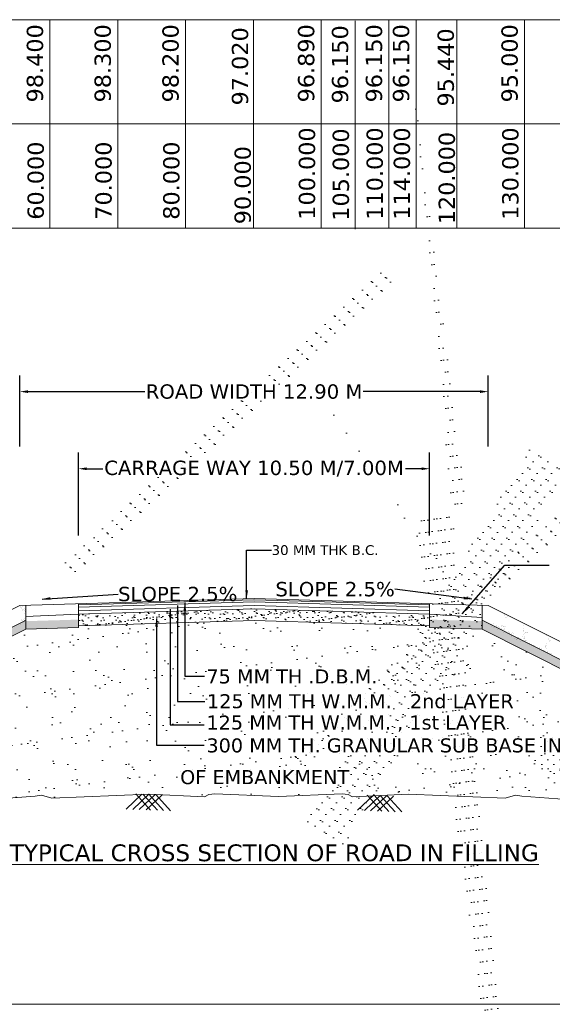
# Model space of a CAD drawing. Header units: feet. Extents: x -7746059455 to -3872629402, y -13315170765 to -6657188523.
# Tile 40 of 52: x -3872682431 to -3872672611, y -6657576521 to -6657558385. Entities that reach past the tile are written whole.
import ezdxf

# ---------------------------------------------------------------- set-up
doc = ezdxf.new("R2010")
doc.units = ezdxf.units.FT
doc.header["$MEASUREMENT"] = 0
doc.header["$PDMODE"] = 34
doc.header["$PDSIZE"] = 40
doc.layers.add('TEX', color=6, linetype='Continuous')
doc.styles.get("Standard").update_dxf_attribs({"font": 'verdana.ttf', "height": 264})
doc.dimstyles.new('Copy of ISO-25--------4', dxfattribs={"dimtxt": 200, "dimasz": 150, "dimexe": 300, "dimexo": 300, "dimgap": 0.02, "dimtad": 0, "dimtih": 1, "dimtoh": 1, "dimdec": 0, "dimlfac": 4, "dimdsep": 46, "dimtxsty": 'Standard', "dimcen": 150, "dimclrd": 1, "dimclre": 1, "dimclrt": 1, "dimadec": 0, "dimazin": 0, "dimtfac": 1, "dimtdec": 0, "dimtmove": 2, "dimatfit": 3, "dimfxl": 300, "dimarcsym": 0})
pattern_1 = [(37.5, (-3870410668.49, -6673229077.88), (-5.4381086, 166.3393916), [0, -131.2189933, 0, -146.7580846, 0, -140.2834632]), (7.5, (-3870410668.5, -6673229077.88), (152.781788, 243.63103), [0, -70.7891938, 0, -118.2697505, 0, -45.3223497]), (327.5, (-3870410774.67, -6673229077.88), (268.8385264, 0.4885364), [0, -43.1641425, 0, -155.3909131, 0, -202.8714699]), (317.5, (-3870410774.67, -6673229077.88), (259.5137545, 75.7682264), [0, -21.5820713, 0, -101.8673764, 0, -116.5431848])]
pattern_2 = [(37.5, (1123604725.03, 1930303995.81), (-5.4381085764, 166.3393916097), [0, -131.2189933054, 0, -146.7580846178, 0, -140.2834632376]), (7.5, (1123604725.03, 1930303995.8), (152.7817879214, 243.6310300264), [0, -70.7891937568, 0, -118.269750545, 0, -45.3223496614]), (327.5, (1123604618.85, 1930303995.81), (268.8385263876, 0.488536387), [0, -43.1641425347, 0, -155.3909131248, 0, -202.8714699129]), (317.5, (1123604618.85, 1930303995.8), (259.513754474, 75.768226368), [0, -21.5820712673, 0, -101.8673763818, 0, -116.5431848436])]

# ---------------------------------------------------------------- blocks, each defined once
blk = doc.blocks.new('*D119')
at = {"layer": 'Defpoints', "color": 0, "ltscale": 20, "transparency": 16777216}
for p in [(-3872673793.606497, -6657565236.447482), (-3872682426.435004, -6657566543.990526), (-3872673793.606497, -6657566543.990526)]:
    blk.add_point(p, dxfattribs=at)
at = {"layer": 'TEX', "color": 7, "lineweight": -2, "ltscale": 20, "transparency": 16777216}
for p, q in [((-3872682426.435004, -6657566243.990526), (-3872682426.435004, -6657564936.447482)), ((-3872673793.606497, -6657566243.990526), (-3872673793.606497, -6657564936.447482)), ((-3872682276.435004, -6657565236.447482), (-3872680124.082389, -6657565236.447482)), ((-3872673943.606497, -6657565236.447482), (-3872676095.959111, -6657565236.447482))]:
    blk.add_line(p, q, dxfattribs=at)
at = {"layer": 'TEX', "color": 7, "ltscale": 20, "transparency": 16777216}
for points in [[(-3872682276.435004, -6657565211.447482), (-3872682276.435004, -6657565261.447482), (-3872682426.435004, -6657565236.447482)], [(-3872673943.606497, -6657565211.447482), (-3872673943.606497, -6657565261.447482), (-3872673793.606497, -6657565236.447482)]]:
    blk.add_solid(points, dxfattribs=at)
at = {"layer": 'TEX', "color": 7, "lineweight": 9, "ltscale": 20, "transparency": 16777216, "insert": (-3872678110.02075, -6657565236.447482), "char_height": 264, "attachment_point": 5}
blk.add_mtext('ROAD WIDTH 12.90 M', dxfattribs=at)
blk = doc.blocks.new('*D120')
at = {"layer": 'Defpoints', "color": 0, "ltscale": 20, "transparency": 16777216}
for p in [(-3872674872.710059, -6657566656.447472), (-3872681347.331441, -6657568188.701253), (-3872674872.710059, -6657568188.701253)]:
    blk.add_point(p, dxfattribs=at)
at = {"layer": 'TEX', "color": 7, "lineweight": -2, "ltscale": 20, "transparency": 16777216}
for p, q in [((-3872681347.331441, -6657567888.701253), (-3872681347.331441, -6657566356.447472)), ((-3872674872.710059, -6657567888.701253), (-3872674872.710059, -6657566356.447472)), ((-3872681197.331441, -6657566656.447472), (-3872680900.479971, -6657566656.447472)), ((-3872675022.710059, -6657566656.447472), (-3872675319.561529, -6657566656.447472))]:
    blk.add_line(p, q, dxfattribs=at)
at = {"layer": 'TEX', "color": 7, "ltscale": 20, "transparency": 16777216}
for points in [[(-3872681197.331441, -6657566631.447472), (-3872681197.331441, -6657566681.447472), (-3872681347.331441, -6657566656.447472)], [(-3872675022.710059, -6657566631.447472), (-3872675022.710059, -6657566681.447472), (-3872674872.710059, -6657566656.447472)]]:
    blk.add_solid(points, dxfattribs=at)
at = {"layer": 'TEX', "color": 7, "lineweight": 9, "ltscale": 20, "transparency": 16777216, "insert": (-3872678110.02075, -6657566656.447472), "char_height": 264, "width": 5622.29984045, "attachment_point": 5}
blk.add_mtext('CARRAGE WAY 10.50 M/7.00M', dxfattribs=at)

msp = doc.modelspace()

# ---------------------------------------------------------------- hatches: boundary and pattern name
at = {"layer": 'TEX', "lineweight": 9, "ltscale": 20}
h = msp.add_hatch(dxfattribs=at)
h.set_pattern_fill('AR-SAND', scale=86.328285, style=0)
h.set_pattern_definition(pattern_2)
h.paths.add_polyline_path([(-3872682315.784137, -6657569170.479771), (-3872682315.784137, -6657569610.952102), (-3872681347.331441, -6657569581.898525), (-3872681347.331441, -6657569141.426189)])
h = msp.add_hatch(dxfattribs=at)
h.set_pattern_fill('AR-SAND', scale=86.328285, style=0)
h.set_pattern_definition(pattern_2)
h.paths.add_polyline_path([(-3872674872.71006, -6657569141.426191), (-3872674872.710059, -6657569581.898525), (-3872673904.257362, -6657569610.952103), (-3872673904.257362, -6657569170.479772)])
h = msp.add_hatch(dxfattribs=at)
h.set_pattern_fill('AR-SAND', scale=86.328285, style=0)
h.set_pattern_definition(pattern_1)
h.paths.add_polyline_path([(-3872681347.331441, -6657569336.632771), (-3872681347.331441, -6657569551.485537), (-3872678110.02075, -6657569454.366214), (-3872674872.710059, -6657569551.485537), (-3872674872.710059, -6657569335.664824), (-3872678110.02075, -6657569238.545499)])
h = msp.add_hatch(dxfattribs=at)
h.set_pattern_fill('AR-SAND', scale=86.328285, style=0)
h.set_pattern_definition(pattern_1)
h.paths.add_polyline_path([(-3872682315.784137, -6657569610.952092), (-3872681347.331441, -6657569581.898511), (-3872681347.331441, -6657569435.074405), (-3872682352.667758, -6657569465.234491), (-3872688985.719986, -6657572799.871605), (-3872688722.688616, -6657572831.897853)])
h = msp.add_hatch(dxfattribs=at)
h.set_pattern_fill('AR-SAND', scale=345.31314, style=0)
h.set_pattern_definition([(37.5, (-3870410668.5, -6673229077.9), (-21.752434, 665.357566), [0, -524.875973, 0, -587.032338, 0, -561.133853]), (7.5, (-3870410668.5, -6673229077.9), (611.12715, 974.52412), [0, -283.156775, 0, -473.079002, 0, -181.289399]), (327.5, (-3870411093.2, -6673229077.9), (1075.354106, 1.954146), [0, -172.65657, 0, -621.563652, 0, -811.48588]), (317.5, (-3870411093.2, -6673229077.9), (1038.05502, 303.072905), [0, -86.328285, 0, -407.469506, 0, -466.17274])])
h.paths.add_polyline_path([(-3872676487.272393, -6657572645.178805), (-3872676373.7143, -6657572657.386577), (-3872676294.973351, -6657572696.694828), (-3872675270.465275, -6657572653.538092), (-3872674204.699531, -6657572695.547266), (-3872674178.866904, -6657572671.945467), (-3872674159.120474, -6657572697.343849), (-3872673481.63309, -6657572724.048296), (-3872673287.632226, -6657572665.940109), (-3872673174.441005, -6657572690.006727), (-3872671843.7205, -6657572788.46741), (-3872671387.717135, -6657572682.29508), (-3872670216.260182, -6657572788.46741), (-3872669213.751334, -6657572722.579631), (-3872669205.74231, -6657572715.262239), (-3872669200.719185, -6657572721.723121), (-3872669047.155615, -6657572711.630477), (-3872668642.054598, -6657572676.763103), (-3872667592.884087, -6657572783.871411), (-3872673904.257362, -6657569610.952092), (-3872674872.710059, -6657569581.898511), (-3872674872.710059, -6657569551.485537), (-3872678110.02075, -6657569454.366214), (-3872681347.331441, -6657569551.485537), (-3872681347.331441, -6657569581.898511), (-3872682315.784137, -6657569610.952092), (-3872688722.688616, -6657572831.897853), (-3872688482.619933, -6657572861.128205), (-3872686676.686936, -6657572676.763103), (-3872686271.585922, -6657572711.630477), (-3872685102.481353, -6657572788.46741), (-3872683931.0244, -6657572682.29508), (-3872683475.021037, -6657572788.46741), (-3872682144.300528, -6657572690.006727), (-3872682031.109308, -6657572665.940109), (-3872681837.108445, -6657572724.048296), (-3872681650.307252, -6657572716.685175), (-3872681639.926166, -6657572707.200566), (-3872681633.08012, -6657572716.006135), (-3872680048.276261, -6657572653.538092), (-3872679023.768184, -6657572696.694828), (-3872678945.027236, -6657572657.386577), (-3872678831.469142, -6657572645.178805), (-3872677659.370767, -6657572691.895516)])
h.paths.add_polyline_path([(-3872679505.695246, -6657571675.27245), (-3872676350.636055, -6657571675.27245), (-3872676350.636055, -6657571936.995913), (-3872679505.695246, -6657571936.995913)], flags=24)
h.paths.add_polyline_path([(-3872679961.972855, -6657569668.440982), (-3872675443.088587, -6657569668.440982), (-3872675443.088587, -6657569969.87421), (-3872679961.972855, -6657569969.87421)], flags=24)
h.paths.add_polyline_path([(-3872679950.840948, -6657569978.020076), (-3872675658.389487, -6657569978.020076), (-3872675658.389487, -6657570283.810175), (-3872679950.840948, -6657570283.810175)], flags=24)
h.paths.add_polyline_path([(-3872679961.972855, -6657570393.066486), (-3872675754.418132, -6657570393.066486), (-3872675754.418132, -6657570694.499711), (-3872679961.972855, -6657570694.499711)], flags=24)
h.paths.add_polyline_path([(-3872679961.972855, -6657570769.406133), (-3872675630.309552, -6657570769.406133), (-3872675630.309552, -6657571032.374411), (-3872679961.972855, -6657571032.374411)], flags=24)
h = msp.add_hatch(dxfattribs=at)
h.set_pattern_fill('AR-SAND', scale=86.328285, style=0)
h.set_pattern_definition([(142.5, (-3874945551.55, -6673229077.88), (5.4381086, 166.3393916), [0, -131.2189933, 0, -146.7580846, 0, -140.2834632]), (172.5, (-3874945551.55, -6673229077.88), (-152.781788, 243.63103), [0, -70.7891938, 0, -118.2697505, 0, -45.3223497]), (212.5, (-3874945445.37, -6673229077.88), (-268.8385264, 0.4885364), [0, -43.1641425, 0, -155.3909131, 0, -202.8714699]), (222.5, (-3874945445.37, -6673229077.88), (-259.5137545, 75.7682264), [0, -21.5820713, 0, -101.8673764, 0, -116.5431848])])
h.paths.add_polyline_path([(-3872673904.257362, -6657569610.952092), (-3872674872.710059, -6657569581.898511), (-3872674872.710059, -6657569435.074405), (-3872673867.37374, -6657569465.234491), (-3872667234.321513, -6657572799.871605), (-3872667497.352882, -6657572831.897853)])

# ---------------------------------------------------------------- linework, layer by layer
at = {"layer": 'TEX', "color": 7, "lineweight": 9, "ltscale": 20}
for p, q in [((-3872681872.52843, -6657558385.20584), (-3872681872.52843, -6657562226.44747)), ((-3872680622.52843, -6657558385.205843), (-3872680622.52843, -6657562226.447473)), ((-3872679372.52843, -6657558385.205843), (-3872679372.52843, -6657562226.447473)), ((-3872678122.52843, -6657558385.205842), (-3872678122.52843, -6657562226.447474)), ((-3872676872.52843, -6657558385.205838), (-3872676872.52843, -6657562226.447468)), ((-3872676247.528425, -6657558403.964209), (-3872676247.528425, -6657562245.205838)), ((-3872675622.52843, -6657558385.205843), (-3872675622.52843, -6657562226.447473)), ((-3872675122.528429, -6657558385.205848), (-3872675122.528429, -6657562226.447477)), ((-3872674372.52843, -6657558385.205843), (-3872674372.52843, -6657562226.447474)), ((-3872673122.528428, -6657558385.205841), (-3872672685.028428, -6657558385.205841)), ((-3872673122.528428, -6657558385.205843), (-3872673122.528428, -6657562226.447473)), ((-3872695274.266552, -6657560305.826655), (-3872659997.52843, -6657560305.826653)), ((-3872678747.528428, -6657560305.826655), (-3872677810.028635, -6657560306.45029)), ((-3872677810.028635, -6657560305.203021), (-3872676872.528842, -6657560305.826655)), ((-3872677810.028635, -6657560305.826655), (-3872676872.528842, -6657560306.45029)), ((-3872677810.028635, -6657560305.826655), (-3872676872.528842, -6657560306.45029)), ((-3872677341.278739, -6657560305.514838), (-3872676403.778946, -6657560306.138473)), ((-3872676872.528842, -6657560305.826655), (-3872675935.02905, -6657560306.45029)), ((-3872676403.778946, -6657560305.514838), (-3872675466.279154, -6657560306.138473)), ((-3872676403.778946, -6657560305.514838), (-3872675466.279154, -6657560306.138473)), ((-3872676403.778946, -6657560305.514838), (-3872675466.279154, -6657560306.138473)), ((-3872675935.02905, -6657560305.826655), (-3872674997.529257, -6657560306.45029)), ((-3872675935.02905, -6657560305.826655), (-3872674997.529257, -6657560306.45029)), ((-3872675466.279154, -6657560305.514838), (-3872674528.779361, -6657560306.138473)), ((-3872674997.529257, -6657560305.826655), (-3872674060.029465, -6657560306.45029)), ((-3872674528.779361, -6657560305.514838), (-3872673591.279569, -6657560306.138473)), ((-3872678747.528428, -6657562226.447471), (-3872678122.528428, -6657562226.447471)), ((-3872678122.528428, -6657562226.447471), (-3872677497.528428, -6657562226.447471)), ((-3872677497.528428, -6657562226.447471), (-3872676872.528428, -6657562226.447471)), ((-3872676872.52843, -6657562226.44747), (-3872676247.52843, -6657562226.44747)), ((-3872676247.52843, -6657562226.44747), (-3872676872.52843, -6657562226.44747)), ((-3872676247.52843, -6657562226.44747), (-3872675622.52843, -6657562226.44747)), ((-3872675622.52843, -6657562226.44747), (-3872674997.52843, -6657562226.44747)), ((-3872674997.52843, -6657562226.447471), (-3872674372.52843, -6657562226.447471)), ((-3872674372.52843, -6657562226.447471), (-3872674372.52843, -6657562226.447471)), ((-3872674372.52843, -6657562226.447471), (-3872673747.52843, -6657562226.447471)), ((-3872673747.52843, -6657562226.447471), (-3872673122.52843, -6657562226.44747)), ((-3872689426.821927, -6657572693.106734), (-3872682426.435004, -6657569173.799298)), ((-3872682426.435004, -6657569173.799298), (-3872678110.02075, -6657569044.30687)), ((-3872682420.886876, -6657569203.132573), (-3872682420.886876, -6657569203.132573)), ((-3872682409.706311, -6657569195.694221), (-3872682409.706311, -6657569195.694221)), ((-3872682378.962141, -6657569191.681191), (-3872682378.962141, -6657569191.681191)), ((-3872682315.784137, -6657569610.952103), (-3872682315.784137, -6657569170.479773)), ((-3872681348.534611, -6657569166.066748), (-3872678111.22392, -6657569068.947425)), ((-3872681347.331441, -6657569206.172405), (-3872678110.02075, -6657569109.053085)), ((-3872681347.331441, -6657569581.898525), (-3872681347.331441, -6657569141.426191)), ((-3872681347.331441, -6657569270.91862), (-3872678110.02075, -6657569173.799298)), ((-3872673793.606497, -6657569173.799298), (-3872678110.02075, -6657569044.30687)), ((-3872678110.02075, -6657569109.053085), (-3872674872.710059, -6657569206.172405)), ((-3872678110.02075, -6657569173.799298), (-3872674872.710059, -6657569270.91862)), ((-3872678108.81758, -6657569068.947425), (-3872674871.50689, -6657569166.066748)), ((-3872674872.710059, -6657569581.898525), (-3872674872.710059, -6657569141.426191)), ((-3872673904.257362, -6657569610.952103), (-3872673904.257362, -6657569170.479771)), ((-3872666793.219574, -6657572693.106734), (-3872673793.606497, -6657569173.799298)), ((-3872682404.233617, -6657569216.860456), (-3872682404.233617, -6657569216.860456)), ((-3872682398.19938, -6657569227.427203), (-3872682398.19938, -6657569227.427203)), ((-3872682386.39919, -6657569274.562323), (-3872682386.39919, -6657569274.562323)), ((-3872682371.86194, -6657569240.004286), (-3872682371.86194, -6657569240.004286)), ((-3872682364.853721, -6657569248.209853), (-3872682364.853721, -6657569248.209853)), ((-3872682344.281894, -6657569266.280843), (-3872682344.281894, -6657569266.280843)), ((-3872682339.066758, -6657569226.911161), (-3872682339.066758, -6657569226.911161)), ((-3872682337.305183, -6657569324.144116), (-3872682337.305183, -6657569324.144116)), ((-3872682331.774938, -6657569286.940136), (-3872682331.774938, -6657569286.940136)), ((-3872682329.868134, -6657569241.262985), (-3872682329.868134, -6657569241.262985)), ((-3872681347.331441, -6657569335.664832), (-3872682322.853696, -6657569377.811041)), ((-3872682322.853696, -6657569377.811041), (-3872682322.853696, -6657569377.811041)), ((-3872682316.406447, -6657569226.71341), (-3872682316.406447, -6657569226.71341)), ((-3872682312.547637, -6657569337.486309), (-3872682312.547637, -6657569337.486309)), ((-3872681347.331441, -6657569335.664832), (-3872678110.02075, -6657569238.545513)), ((-3872678110.02075, -6657569238.545513), (-3872674872.710059, -6657569335.664832)), ((-3872674872.710059, -6657569335.664832), (-3872673903.113436, -6657569395.33097)), ((-3872673909.263528, -6657569212.909884), (-3872673909.263528, -6657569212.909884)), ((-3872673901.349382, -6657569274.560637), (-3872673901.349382, -6657569274.560637)), ((-3872673496.846531, -6657569329.393621), (-3872673496.846531, -6657569329.393621)), ((-3872673496.802684, -6657569341.070357), (-3872673496.802684, -6657569341.070357)), ((-3872673488.046758, -6657569352.30517), (-3872673488.046758, -6657569352.30517)), ((-3872673461.409435, -6657569341.379227), (-3872673461.409435, -6657569341.379227)), ((-3872673441.669746, -6657569377.775541), (-3872673441.669746, -6657569377.775541)), ((-3872688985.719986, -6657572799.871616), (-3872682324.853728, -6657569451.251542)), ((-3872682408.710337, -6657569523.205717), (-3872682408.710337, -6657569523.205717)), ((-3872682403.214701, -6657569449.084122), (-3872682403.214701, -6657569449.084122)), ((-3872682401.273286, -6657569440.324586), (-3872682401.273286, -6657569440.324586)), ((-3872682380.554391, -6657569448.886368), (-3872682380.554391, -6657569448.886368)), ((-3872682361.377225, -6657569439.920849), (-3872682361.377225, -6657569439.920849)), ((-3872682352.179281, -6657569489.906377), (-3872682352.179281, -6657569489.906377)), ((-3872682349.405794, -6657569444.28446), (-3872682349.405794, -6657569444.28446)), ((-3872682345.161142, -6657569448.577495), (-3872682345.161142, -6657569448.577495)), ((-3872682344.742233, -6657569407.025248), (-3872682344.742233, -6657569407.025248)), ((-3872682342.397575, -6657569452.490027), (-3872682342.397575, -6657569452.490027)), ((-3872681347.331441, -6657569551.485545), (-3872678110.02075, -6657569454.366228)), ((-3872678110.02075, -6657569454.366228), (-3872674872.710059, -6657569551.485545)), ((-3872673910.981377, -6657569440.171123), (-3872673910.981377, -6657569440.171123)), ((-3872673907.761593, -6657569436.624546), (-3872673907.761593, -6657569436.624546)), ((-3872673905.832489, -6657569478.500667), (-3872673905.832489, -6657569478.500667)), ((-3872673903.113436, -6657569395.33097), (-3872673903.113436, -6657569395.33097)), ((-3872673903.025391, -6657569432.880803), (-3872673903.025391, -6657569432.880803)), ((-3872667182.891673, -6657572825.726959), (-3872673895.187772, -6657569451.251542)), ((-3872673729.992123, -6657569521.584019), (-3872673729.992123, -6657569521.584019)), ((-3872673726.159733, -6657569560.681934), (-3872673726.159733, -6657569560.681934)), ((-3872673695.106529, -6657569513.166884), (-3872673695.106529, -6657569513.166884)), ((-3872673667.02711, -6657569561.197978), (-3872673667.02711, -6657569561.197978)), ((-3872673638.575472, -6657569546.466216), (-3872673638.575472, -6657569546.466216)), ((-3872673631.633862, -6657569561.506848), (-3872673631.633862, -6657569561.506848)), ((-3872673608.97355, -6657569561.7046), (-3872673608.97355, -6657569561.7046)), ((-3872673549.840926, -6657569562.220643), (-3872673549.840926, -6657569562.220643)), ((-3872673539.702922, -6657569552.45401), (-3872673539.702922, -6657569552.45401)), ((-3872673522.350838, -6657569536.427386), (-3872673522.350838, -6657569536.427386)), ((-3872673514.447677, -6657569562.529517), (-3872673514.447677, -6657569562.529517)), ((-3872673510.502904, -6657569556.585343), (-3872673510.502904, -6657569556.585343)), ((-3872673491.787364, -6657569562.727267), (-3872673491.787364, -6657569562.727267)), ((-3872673480.693882, -6657569403.964461), (-3872673480.693882, -6657569403.964461)), ((-3872673458.323002, -6657569391.50343), (-3872673458.323002, -6657569391.50343)), ((-3872673364.469246, -6657569393.925628), (-3872673364.469246, -6657569393.925628)), ((-3872673141.13927, -6657569545.922686), (-3872673141.13927, -6657569545.922686)), ((-3872688722.688616, -6657572831.897864), (-3872682315.784137, -6657569610.952103)), ((-3872682315.784137, -6657569610.952103), (-3872681347.331441, -6657569581.898525)), ((-3872673904.257362, -6657569610.952103), (-3872674872.710059, -6657569581.898525)), ((-3872667592.884087, -6657572783.871424), (-3872673904.257362, -6657569610.952103)), ((-3872673688.762095, -6657569587.312634), (-3872673688.762095, -6657569587.312634)), ((-3872673681.753878, -6657569579.107067), (-3872673681.753878, -6657569579.107067)), ((-3872673673.150012, -6657569568.59315), (-3872673673.150012, -6657569568.59315)), ((-3872673617.973228, -6657569616.975073), (-3872673617.973228, -6657569616.975073)), ((-3872673578.13931, -6657569582.065841), (-3872673578.13931, -6657569582.065841)), ((-3872673555.355493, -6657569609.100979), (-3872673555.355493, -6657569609.100979)), ((-3872673548.347278, -6657569600.89541), (-3872673548.347278, -6657569600.89541)), ((-3872673518.306485, -6657569673.302414), (-3872673518.306485, -6657569673.302414)), ((-3872673514.91379, -6657569619.308518), (-3872673514.91379, -6657569619.308518)), ((-3872673501.179394, -6657569614.563817), (-3872673501.179394, -6657569614.563817)), ((-3872673484.526137, -6657569600.835933), (-3872673484.526137, -6657569600.835933)), ((-3872673465.819783, -6657569569.726723), (-3872673465.819783, -6657569569.726723)), ((-3872673459.173862, -6657569673.818455), (-3872673459.173862, -6657569673.818455)), ((-3872673458.382734, -6657569652.607855), (-3872673458.382734, -6657569652.607855)), ((-3872673455.027679, -6657569669.619605), (-3872673455.027679, -6657569669.619605)), ((-3872673427.68403, -6657569647.845063), (-3872673427.68403, -6657569647.845063)), ((-3872673423.780612, -6657569674.127331), (-3872673423.780612, -6657569674.127331)), ((-3872673401.1203, -6657569674.32508), (-3872673401.1203, -6657569674.32508)), ((-3872673397.946573, -6657569688.207472), (-3872673397.946573, -6657569688.207472)), ((-3872673389.160499, -6657569709.954873), (-3872673389.160499, -6657569709.954873)), ((-3872673372.507246, -6657569696.226989), (-3872673372.507246, -6657569696.226989)), ((-3872673366.473665, -6657569743.923584), (-3872673366.473665, -6657569743.923584)), ((-3872673359.465449, -6657569735.718019), (-3872673359.465449, -6657569735.718019)), ((-3872673341.987674, -6657569674.841122), (-3872673341.987674, -6657569674.841122)), ((-3872673334.72105, -6657569725.450152), (-3872673334.72105, -6657569725.450152)), ((-3872673321.621078, -6657569691.407949), (-3872673321.621078, -6657569691.407949)), ((-3872673315.665133, -6657569743.23612), (-3872673315.665133, -6657569743.23612)), ((-3872673161.96536, -6657569748.710656), (-3872673161.96536, -6657569748.710656)), ((-3872673150.584252, -6657569601.726667), (-3872673150.584252, -6657569601.726667)), ((-3872673147.916455, -6657569656.662752), (-3872673147.916455, -6657569656.662752)), ((-3872673145.914211, -6657569643.724998), (-3872673145.914211, -6657569643.724998)), ((-3872673143.385917, -6657569626.765857), (-3872673143.385917, -6657569626.765857)), ((-3872673137.812898, -6657569701.674356), (-3872673137.812898, -6657569701.674356)), ((-3872673127.929439, -6657569746.934114), (-3872673127.929439, -6657569746.934114)), ((-3872673118.124074, -6657569682.061464), (-3872673118.124074, -6657569682.061464)), ((-3872673108.166419, -6657569665.40196), (-3872673108.166419, -6657569665.40196)), ((-3872673097.938721, -6657569668.84298), (-3872673097.938721, -6657569668.84298)), ((-3872673085.566062, -6657569667.799782), (-3872673085.566062, -6657569667.799782)), ((-3872673077.629086, -6657569666.395634), (-3872673077.629086, -6657569666.395634)), ((-3872673066.616484, -6657569678.129316), (-3872673066.616484, -6657569678.129316)), ((-3872672714.446399, -6657569726.793403), (-3872672714.446399, -6657569726.793403)), ((-3872673310.453237, -6657569785.922895), (-3872673310.453237, -6657569785.922895)), ((-3872673278.189995, -6657569758.74949), (-3872673278.189995, -6657569758.74949)), ((-3872673277.141605, -6657569805.34593), (-3872673277.141605, -6657569805.34593)), ((-3872673266.14585, -6657569804.442214), (-3872673266.14585, -6657569804.442214)), ((-3872673260.488349, -6657569791.618043), (-3872673260.488349, -6657569791.618043)), ((-3872673251.320611, -6657569786.438936), (-3872673251.320611, -6657569786.438936)), ((-3872673233.067064, -6657569765.711931), (-3872673233.067064, -6657569765.711931)), ((-3872673226.058846, -6657569757.50636), (-3872673226.058846, -6657569757.50636)), ((-3872673217.753832, -6657569794.349109), (-3872673217.753832, -6657569794.349109)), ((-3872673215.927361, -6657569786.747808), (-3872673215.927361, -6657569786.747808)), ((-3872673203.64624, -6657569838.627177), (-3872673203.64624, -6657569838.627177)), ((-3872673193.267049, -6657569786.94556), (-3872673193.267049, -6657569786.94556)), ((-3872673154.52831, -6657569831.591788), (-3872673154.52831, -6657569831.591788)), ((-3872673143.694515, -6657569789.206788), (-3872673143.694515, -6657569789.206788)), ((-3872673132.739248, -6657569826.230556), (-3872673132.739248, -6657569826.230556)), ((-3872673128.231769, -6657569758.322801), (-3872673128.231769, -6657569758.322801)), ((-3872673126.88681, -6657569781.064063), (-3872673126.88681, -6657569781.064063)), ((-3872673115.314271, -6657569791.276036), (-3872673115.314271, -6657569791.276036)), ((-3872673113.330098, -6657569817.648217), (-3872673113.330098, -6657569817.648217)), ((-3872673107.043923, -6657569812.374146), (-3872673107.043923, -6657569812.374146)), ((-3872673091.978527, -6657569827.542396), (-3872673091.978527, -6657569827.542396)), ((-3872673024.267077, -6657569866.197024), (-3872673024.267077, -6657569866.197024)), ((-3872672992.090047, -6657569884.610351), (-3872672992.090047, -6657569884.610351)), ((-3872672956.048596, -6657569903.383349), (-3872672956.048596, -6657569903.383349)), ((-3872672937.099015, -6657569913.712884), (-3872672937.099015, -6657569913.712884)), ((-3872672737.416056, -6657569912.098204), (-3872672737.416056, -6657569912.098204)), ((-3872672727.188357, -6657569915.539227), (-3872672727.188357, -6657569915.539227)), ((-3872672714.154322, -6657569870.258645), (-3872672714.154322, -6657569870.258645)), ((-3872672689.850035, -6657569801.01567), (-3872672689.850035, -6657569801.01567)), ((-3872672675.821376, -6657569780.61669), (-3872672675.821376, -6657569780.61669)), ((-3872672662.903878, -6657569813.569921), (-3872672662.903878, -6657569813.569921)), ((-3872672661.772694, -6657569830.881945), (-3872672661.772694, -6657569830.881945)), ((-3872672653.238399, -6657569818.458652), (-3872672653.238399, -6657569818.458652)), ((-3872672848.035995, -6657569962.261692), (-3872672848.035995, -6657569962.261692)), ((-3872672845.105371, -6657569955.972163), (-3872672845.105371, -6657569955.972163)), ((-3872672819.823942, -6657569971.39536), (-3872672819.823942, -6657569971.39536)), ((-3872672779.817516, -6657569999.448014), (-3872672779.817516, -6657569999.448014)), ((-3872672756.183712, -6657570002.928966), (-3872672756.183712, -6657570002.928966)), ((-3872672745.701001, -6657569933.574981), (-3872672745.701001, -6657569933.574981)), ((-3872672736.563649, -6657569940.534573), (-3872672736.563649, -6657569940.534573)), ((-3872672732.619862, -6657569939.324721), (-3872672732.619862, -6657569939.324721)), ((-3872672724.349515, -6657569960.422831), (-3872672724.349515, -6657569960.422831)), ((-3872672702.767842, -6657570015.478848), (-3872672702.767842, -6657570015.478848)), ((-3872672693.027299, -6657570037.663523), (-3872672693.027299, -6657570037.663523)), ((-3872672642.40444, -6657570066.024477), (-3872672642.40444, -6657570066.024477)), ((-3872672628.709725, -6657570064.715793), (-3872672628.709725, -6657570064.715793)), ((-3872680469.574433, -6657572925.336531), (-3872680176.137479, -6657572648.679375)), ((-3872680019.176591, -6657572942.451647), (-3872680290.771696, -6657572644.323277)), ((-3872679891.315372, -6657572947.310374), (-3872680162.91048, -6657572649.182003)), ((-3872680341.713214, -6657572930.195257), (-3872680048.276261, -6657572653.538103)), ((-3872680227.078998, -6657572934.551355), (-3872679933.642041, -6657572657.894202)), ((-3872680099.21778, -6657572939.410078), (-3872679805.780825, -6657572662.752934)), ((-3872679776.681154, -6657572951.666474), (-3872680048.276261, -6657572653.538103)), ((-3872679648.819941, -6657572956.5252), (-3872679920.415042, -6657572658.396829)), ((-3872676204.017487, -6657572946.914895), (-3872675910.580534, -6657572670.257746)), ((-3872676076.156267, -6657572951.773625), (-3872675782.719314, -6657572675.116474)), ((-3872675753.619643, -6657572964.030014), (-3872676025.21475, -6657572665.901645)), ((-3872675961.52205, -6657572956.129725), (-3872675668.085094, -6657572679.472574)), ((-3872675625.758426, -6657572968.888741), (-3872675897.353533, -6657572670.760371)), ((-3872675833.660833, -6657572960.988449), (-3872675540.223878, -6657572684.331298)), ((-3872675511.124208, -6657572973.244843), (-3872675782.719314, -6657572675.116474)), ((-3872675383.26299, -6657572978.103571), (-3872675654.858096, -6657572679.975197))]:
    msp.add_line(p, q, dxfattribs=at)
msp.add_lwpolyline([(-3872697696.905229, -6657530316.447471), (-3872632146.905229, -6657530316.447471), (-3872632146.905229, -6657576521.138968), (-3872697696.905229, -6657576521.138968)], close=True, dxfattribs=at)
for points in [[(-3872659997.52843, -6657562226.447471), (-3872695274.266552, -6657562226.44747), (-3872695274.266552, -6657558385.205841), (-3872659997.52843, -6657558385.205836)], [(-3872689409.794101, -6657572846.357162), (-3872689040.235717, -6657572793.233873), (-3872688482.619933, -6657572861.128216), (-3872686676.686936, -6657572676.763114), (-3872686271.585922, -6657572711.630488), (-3872685102.481353, -6657572788.467422), (-3872683931.0244, -6657572682.295088), (-3872683475.021037, -6657572788.467422), (-3872682144.300528, -6657572690.006739), (-3872682031.109308, -6657572665.940123), (-3872681837.108445, -6657572724.048309), (-3872680048.276261, -6657572653.538103), (-3872679023.768184, -6657572696.694842), (-3872678945.027236, -6657572657.386584), (-3872678831.469142, -6657572645.178817), (-3872677659.370767, -6657572691.89553)], [(-3872666811.556291, -6657572858.137186), (-3872666836.121602, -6657572861.128216), (-3872668642.054598, -6657572676.763114), (-3872669047.155615, -6657572711.630488), (-3872670216.260182, -6657572788.467422), (-3872671387.717135, -6657572682.295088), (-3872671843.7205, -6657572788.467422), (-3872673174.441005, -6657572690.006739), (-3872673287.632226, -6657572665.940123), (-3872673481.63309, -6657572724.048309), (-3872675270.465275, -6657572653.538103), (-3872676294.973351, -6657572696.694842), (-3872676373.7143, -6657572657.386584), (-3872676487.272393, -6657572645.178817), (-3872677659.370767, -6657572691.89553)]]:
    msp.add_lwpolyline(points, dxfattribs=at)

# ---------------------------------------------------------------- texts
for s, p in [('98.400', (-3872682000.200906, -6657559908.708618)), ('98.300', (-3872680750.200906, -6657559908.708621)), ('98.200', (-3872679500.200906, -6657559908.708621)), ('96.890', (-3872677000.200906, -6657559908.708616)), ('96.150', (-3872675750.200906, -6657559908.708621)), ('96.150', (-3872675250.200905, -6657559908.708626)), ('95.000', (-3872673250.200904, -6657559908.708621)), ('97.020', (-3872678219.403022, -6657559964.386561)), ('96.150', (-3872676375.200902, -6657559927.466987)), ('95.440', (-3872674426.576672, -6657559984.386562))]:
    msp.add_text(s, height=300, rotation=90, dxfattribs=at).set_placement(p)
at = {"layer": 'TEX', "color": 7, "lineweight": 9, "ltscale": 20, "char_height": 300, "width": 1234.1875, "rotation": 90}
for s, insert, attachment_point in [('100.000', (-3872676979.901577, -6657562070.116086), 7), ('105.000', (-3872676354.901573, -6657562088.874456), 7), ('110.000', (-3872675729.901577, -6657562070.116091), 7), ('114.000', (-3872675229.901577, -6657562070.116096), 7), ('130.000', (-3872673229.901576, -6657562070.116091), 7), ('60.000', (-3872681979.901577, -6657562070.116088), 7), ('70.000', (-3872680729.901577, -6657562070.116091), 7), ('80.000', (-3872679479.901577, -6657562070.116091), 7), ('120.000', (-3872674707.30866, -6657562153.303219), 1), ('90.000', (-3872678469.80866, -6657562153.303218), 1)]:
    msp.add_mtext(s, dxfattribs=dict(at, insert=insert, attachment_point=attachment_point))
at = {"layer": 'TEX', "color": 7, "lineweight": 9, "ltscale": 20}
for s, insert, char_height, attachment_point in [('30 MM THK B.C.', (-3872677786.801927, -6657568156.447471), 180, 4), ('SLOPE 2.5%', (-3872680616.801927, -6657568966.447471), 264, 4), ('SLOPE 2.5%', (-3872675516.841927, -6657568876.447471), 264, 6)]:
    msp.add_mtext(s, dxfattribs=dict(at, insert=insert, char_height=char_height, attachment_point=attachment_point))
for s, insert, char_height, width, attachment_point in [('75 MM TH .D.B.M.', (-3872678988.057893, -6657570352.938225), 257.9890176, 17845.6610813, 1), ('125 MM TH W.M.M.   2nd LAYER', (-3872678976.925991, -6657570808.960868), 257.9890176, 17845.6610813, 1), ('125 MM TH W.M.M. , 1st LAYER', (-3872678988.057893, -6657571201.485339), 257.9890176, 17845.6610813, 1), ('300 MM TH. GRANULAR SUB BASE IN FULL WIDTH', (-3872678988.057893, -6657571622.970767), 257.9890176, 17845.6610813, 1), (' OF EMBANKMENT', (-3872679584.980162, -6657572207.906574), 257.9890176, 17845.6610813, 1), ('{\\LTYPICAL CROSS SECTION OF ROAD IN FILLING}', (-3872677737.002914, -6657573575.709317), 309.58682112, 18387.75150889, 2)]:
    msp.add_mtext(s, dxfattribs=dict(at, insert=insert, char_height=char_height, width=width, attachment_point=attachment_point))

# ---------------------------------------------------------------- dimensions: what is measured, and where the dimension line sits
for base, p1, p2, text, picture, middle in [((-3872673793.606497, -6657565236.447482), (-3872682426.435004, -6657566543.990526), (-3872673793.606497, -6657566543.990526), 'ROAD WIDTH 12.90 M', '*D119', (-3872678110.02075, -6657565236.447482)), ((-3872674872.710059, -6657566656.447472), (-3872681347.331441, -6657568188.701253), (-3872674872.710059, -6657568188.701253), 'CARRAGE WAY 10.50 M/7.00M', '*D120', (-3872678110.02075, -6657566656.447472))]:
    dim = msp.add_linear_dim(base=base, p1=p1, p2=p2, text=text, dimstyle='Copy of ISO-25--------4', override={"dimclrd": 7, "dimclre": 7, "dimclrt": 7}, dxfattribs=at)
    dim.commit()
    dim.dimension.update_dxf_attribs({"geometry": picture, "text_midpoint": middle})

# ---------------------------------------------------------------- leaders
at = {"layer": 'TEX', "color": 7, "lineweight": 9, "ltscale": 20, "annotation_type": 0, "has_hookline": 1}
for points, hookline_direction, text_width in [([(-3872678246.763077, -6657569048.409141), (-3872678246.763077, -6657568156.447471), (-3872677786.821927, -6657568156.447471)], 0, 1975.285426), ([(-3872682016.821927, -6657569056.447471), (-3872680616.821927, -6657568966.447471)], 0, 2246.748153), ([(-3872674096.821927, -6657569056.447471), (-3872675516.821927, -6657568876.447471)], 1, 2246.748153)]:
    msp.add_leader(points, dimstyle='Copy of ISO-25--------4', override={"dimclrd": 7, "dimclre": 7, "dimclrt": 7}, dxfattribs=dict(at, hookline_direction=hookline_direction, text_width=text_width))
at = {"layer": 'TEX', "color": 7, "lineweight": 9, "ltscale": 20}
for points in [[(-3872674272.183665, -6657569328.748173), (-3872673487.065397, -6657568434.852299), (-3872672671.626028, -6657568434.852299)], [(-3872679518.451034, -6657569178.189075), (-3872679518.451034, -6657570942.28417), (-3872679017.833592, -6657570942.28417)], [(-3872679385.790901, -6657569120.623775), (-3872679385.790901, -6657570477.0897), (-3872679020.596087, -6657570477.0897)], [(-3872679655.882565, -6657569244.383639), (-3872679655.882565, -6657571372.922688), (-3872679028.965497, -6657571372.922688)], [(-3872679907.338588, -6657569412.556527), (-3872679907.338588, -6657571749.262336), (-3872679031.447178, -6657571749.262336)]]:
    msp.add_leader(points, dimstyle='Copy of ISO-25--------4', override={"dimclrd": 7, "dimclre": 7, "dimclrt": 7}, dxfattribs=at)

doc.saveas('drawing.dxf')
